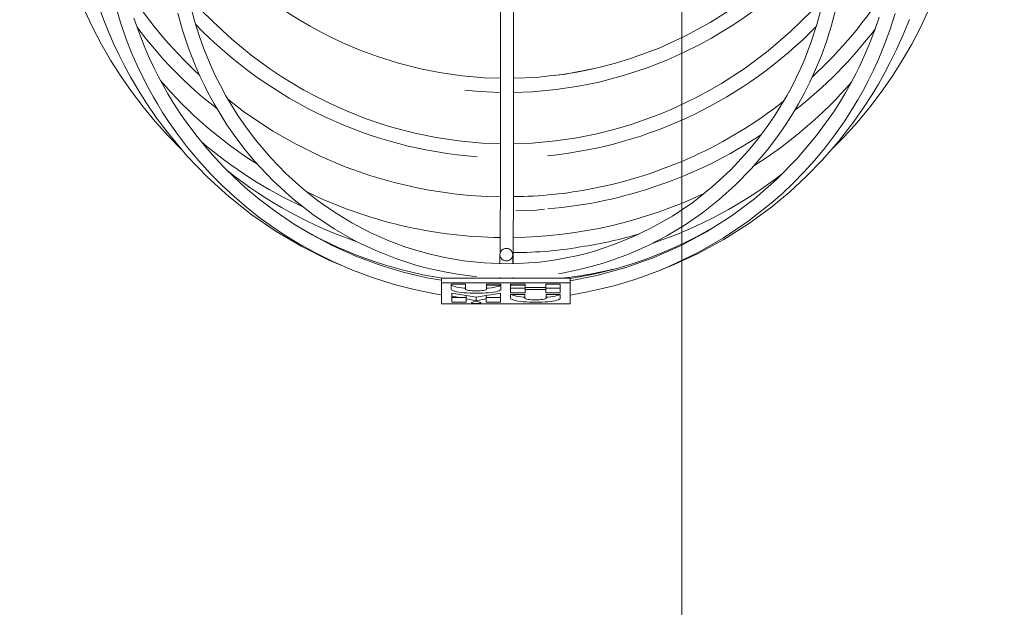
# Model space of a CAD drawing. Header units: millimetres. Extents: x -30 to 102382, y -31808 to 51594.
# Tile 32 of 172: x 36913 to 37325, y 21776 to 22022. Entities that reach past the tile are written whole.
import ezdxf

# ---------------------------------------------------------------- set-up
doc = ezdxf.new("R2010")
doc.units = ezdxf.units.MM
doc.header["$MEASUREMENT"] = 0
doc.linetypes.add('Wipeout_Contour', pattern=[1000, 0, -1000])
doc.layers.add('43 Sanitaartehnika.SA', color=7, linetype='Continuous')
doc.layers.add('47 Siseviimistlus_ põrand.SA', color=7, linetype='Continuous')

msp = doc.modelspace()

# ---------------------------------------------------------------- wipeouts: each hides what was drawn before it
at = {"color": 254, "linetype": 'Wipeout_Contour', "lineweight": 0, "ltscale": 333561.542875}
msp.add_wipeout([(37660, 20110), (37660, 22270.02), (35120, 22270.02), (35120, 22190.02), (34900, 22190.02), (34900, 21490.02), (35120, 21490.02), (35120, 20110)], dxfattribs=at).dxf.layer = '47 Siseviimistlus_ põrand.SA'

# ---------------------------------------------------------------- next in the draw order: hatches: boundary and pattern name
at = {"layer": '47 Siseviimistlus_ põrand.SA', "linetype": 'Continuous', "lineweight": 13}
h = msp.add_hatch(dxfattribs=at)
h.set_pattern_fill('80_Siseviim__ker_plaat_5_08', color=253, style=0, pattern_type=2)
h.set_pattern_definition([(90, (36390, 21490), (-800, 0), []), (180, (36390, 21490), (0, 800), [])])
h.paths.add_polyline_path([(37660, 20110), (37660, 22270.02), (35120, 22270.02), (35120, 22190.02), (34900, 22190.02), (34900, 21490.02), (35120, 21490.02), (35120, 20110)])

# ---------------------------------------------------------------- next in the draw order: linework, layer by layer
at = {"layer": '43 Sanitaartehnika.SA', "color": 8, "linetype": 'Continuous', "lineweight": 13}
for p, q in [((37137.33, 21998.32), (37138.24, 21998.44)), ((37114.39, 21922.56), (37114.39, 21923.41)), ((37119.83, 21923.42), (37119.83, 21922.58)), ((37121.2, 21924.28), (37119.97, 21924.27)), ((37089.95, 21913.52), (37089.95, 21902.9)), ((37143.28, 21913.6), (37090.44, 21913.6)), ((37119.92, 21913.83), (37119.92, 21913.6)), ((37143.78, 21911.57), (37143.78, 21913.52)), ((37143.28, 21911.65), (37090.44, 21911.65)), ((37094.05, 21911.06), (37094.05, 21908.98)), ((37100.04, 21911.06), (37094.05, 21911.06)), ((37099.31, 21909.47), (37100.03, 21909.42)), ((37100.03, 21909), (37100.04, 21911.06)), ((37100.03, 21910.95), (37100.03, 21911.06)), ((37100.03, 21909), (37100.03, 21910.95)), ((37108.83, 21909.41), (37109.6, 21909.47)), ((37108.85, 21911.06), (37108.85, 21909)), ((37114.83, 21911.06), (37108.85, 21911.06)), ((37108.85, 21910.67), (37114.43, 21910.48)), ((37114.83, 21909), (37114.83, 21911.06)), ((37114.83, 21910.95), (37114.83, 21911.06)), ((37119.1, 21911.06), (37118.89, 21910.88)), ((37118.89, 21911.06), (37118.89, 21907.46)), ((37124.92, 21911.06), (37118.89, 21911.06)), ((37118.89, 21910.43), (37124.92, 21910.58)), ((37118.89, 21909.41), (37124.92, 21909.41)), ((37124.92, 21909.77), (37124.92, 21911.06)), ((37124.92, 21909.77), (37124.92, 21911.06)), ((37124.92, 21908.81), (37124.92, 21910.77)), ((37124.92, 21910.77), (37124.92, 21910.77)), ((37124.92, 21909.41), (37124.92, 21910.77)), ((37133.66, 21909.77), (37124.92, 21909.77)), ((37124.92, 21907.46), (37124.92, 21909.41)), ((37124.92, 21908.81), (37133.66, 21908.81)), ((37124.92, 21907.46), (37124.92, 21908.81)), ((37133.66, 21911.06), (37133.66, 21909.77)), ((37139.68, 21911.06), (37133.66, 21911.06)), ((37133.66, 21908.81), (37133.66, 21909.77)), ((37133.66, 21909.41), (37139.68, 21909.41)), ((37133.66, 21908.81), (37133.66, 21907.46)), ((37139.68, 21907.46), (37139.68, 21911.06)), ((37139.68, 21909.41), (37139.68, 21911.06)), ((37139.68, 21907.46), (37139.68, 21909.41)), ((37143.78, 21902.9), (37143.78, 21911.57)), ((37094.27, 21907.29), (37094.27, 21903.53)), ((37104.43, 21905.6), (37094.27, 21907.29)), ((37094.27, 21905.48), (37100.26, 21905.48)), ((37100.26, 21904.9), (37100.26, 21906.3)), ((37100.26, 21905.48), (37100.26, 21906.3)), ((37100.26, 21903.53), (37100.26, 21905.48)), ((37100.26, 21904.9), (37104.43, 21904.1)), ((37100.26, 21903.53), (37100.26, 21904.9)), ((37114.61, 21907.29), (37104.43, 21905.6)), ((37104.43, 21904.1), (37104.43, 21905.6)), ((37104.43, 21904.1), (37108.62, 21904.9)), ((37108.62, 21904.9), (37108.62, 21906.3)), ((37108.62, 21905.48), (37114.61, 21905.48)), ((37108.62, 21904.9), (37108.62, 21903.53)), ((37114.61, 21903.53), (37114.61, 21907.29)), ((37114.61, 21905.48), (37114.61, 21907.29)), ((37114.61, 21903.53), (37114.61, 21905.48)), ((37118.89, 21907.46), (37124.92, 21907.46)), ((37118.89, 21906.73), (37118.89, 21905.23)), ((37124.88, 21906.73), (37118.89, 21906.73)), ((37124.16, 21905.7), (37124.88, 21905.65)), ((37124.88, 21905.23), (37124.88, 21906.73)), ((37124.88, 21905.23), (37124.88, 21906.73)), ((37133.66, 21907.46), (37139.68, 21907.46)), ((37133.69, 21906.73), (37133.69, 21905.23)), ((37139.68, 21906.73), (37133.69, 21906.73)), ((37133.69, 21905.64), (37134.44, 21905.7)), ((37139.68, 21905.23), (37139.68, 21906.73)), ((37143.28, 21902.82), (37090.44, 21902.82)), ((37094.27, 21903.53), (37100.26, 21903.53)), ((37102.62, 21903.47), (37102.67, 21903.49)), ((37103.52, 21903.7), (37104.44, 21903.94)), ((37104.44, 21903.94), (37105.36, 21903.7)), ((37106.21, 21903.49), (37106.26, 21903.47)), ((37108.62, 21903.53), (37114.61, 21903.53))]:
    msp.add_line(p, q, dxfattribs=at)
at = {"layer": '43 Sanitaartehnika.SA', "color": 8, "linetype": 'Continuous', "lineweight": 13, "flags": 128}
for points in [[(36980.81, 22066.12), (36983.54, 22062.58), (36990.36, 22054.67), (36997.37, 22047.38), (37004.52, 22040.7), (37011.76, 22034.62), (37019.05, 22029.11), (37026.4, 22024.13), (37030.69, 22021.46), (37034.98, 22018.95), (37039.27, 22016.62), (37043.65, 22014.38), (37049, 22011.86), (37055.49, 22009.1), (37063.14, 22006.24), (37071.93, 22003.47), (37081.82, 22000.96), (37089.94, 21999.39), (37098.6, 21998.16), (37107.77, 21997.36), (37114.65, 21997.16)], [(37138.24, 21998.44), (37142.3, 21998.98), (37146.63, 21999.71), (37151.47, 22000.66), (37156.87, 22001.9), (37162.81, 22003.48), (37169.07, 22005.4), (37181.01, 22009.82), (37192.09, 22014.88), (37202.33, 22020.44), (37211.9, 22026.5), (37220.91, 22033.02), (37229.35, 22039.97), (37237.34, 22047.39), (37245.2, 22055.63), (37252.85, 22064.72), (37253.26, 22065.25)], [(37253.12, 22055.75), (37246.6, 22048.39), (37238.86, 22040.61), (37231.02, 22033.59), (37223.12, 22027.25), (37215.19, 22021.57), (37211.24, 22018.97), (37207.31, 22016.53), (37202.98, 22014), (37197.74, 22011.14), (37191.53, 22008.04), (37184.3, 22004.8), (37176, 22001.54), (37166.56, 21998.43), (37155.98, 21995.62), (37147.29, 21993.84), (37137.95, 21992.44), (37127.97, 21991.53), (37120.09, 21991.28)], [(37114.53, 21924.23), (37114.54, 21926.92), (37114.55, 21932.34), (37114.57, 21938.64), (37114.58, 21945.82), (37114.6, 21953.87), (37114.61, 21962.78), (37114.62, 21972.52), (37114.63, 21983.08), (37114.64, 21994.42), (37114.66, 22006.49), (37114.67, 22019.24), (37114.68, 22032.64)], [(37089.95, 21906.71), (37087.35, 21907.09), (37078.49, 21908.89), (37070.2, 21911.01), (37060.64, 21914.02), (37051.97, 21917.29), (37044.16, 21920.71), (37037.18, 21924.18), (37030.17, 21928.07), (37024.14, 21931.78), (37018.81, 21935.35), (37013.55, 21939.18), (37008.34, 21943.29), (37003.2, 21947.69), (36998.14, 21952.39), (36993.19, 21957.38), (36988.38, 21962.67), (36983.71, 21968.26), (36979.49, 21973.78), (36976.03, 21978.68), (36973.25, 21982.92), (36971.07, 21986.45), (36969.38, 21989.34), (36967.46, 21992.78), (36965.21, 21997.09), (36962.75, 22002.18), (36960.29, 22007.78), (36957.88, 22013.91), (36955.57, 22020.56), (36953.09, 22028.98)], [(36984.04, 22031.53), (36984.4, 22031.11), (36989.24, 22025.86), (36994.19, 22020.86), (37002.17, 22013.54), (37010.3, 22006.88), (37018.49, 22000.91), (37023.14, 21997.82), (37027.78, 21994.93), (37032.4, 21992.24), (37037.17, 21989.65), (37043.03, 21986.71), (37050.14, 21983.51), (37058.49, 21980.22), (37068.07, 21977.03), (37078.85, 21974.17), (37087.67, 21972.37), (37097.06, 21970.98), (37106.98, 21970.08), (37114.62, 21969.85)], [(37120.06, 21969.85), (37127.85, 21970.08), (37137.59, 21970.97), (37146.65, 21972.31), (37155.01, 21973.99), (37162.6, 21975.88), (37169.35, 21977.88), (37175.25, 21979.88), (37181.06, 21982.08), (37186.38, 21984.31), (37191.65, 21986.72), (37196.86, 21989.31), (37202.01, 21992.09), (37207.08, 21995.05), (37216.98, 22001.47), (37226.64, 22008.68), (37236.06, 22016.72), (37245.15, 22025.6), (37249.95, 22030.96)], [(37049.18, 21918.51), (37042.8, 21921.16), (37031.56, 21926.78), (37020.82, 21933.12), (37010.63, 21940.12), (37001.01, 21947.73), (36992.01, 21955.9), (36983.42, 21964.82), (36975.11, 21974.74), (36970.58, 21980.81), (36966.53, 21986.71), (36962.99, 21992.3), (36959.93, 21997.55), (36957.29, 22002.4), (36955.03, 22006.85), (36952.74, 22011.69), (36950.74, 22016.25), (36948.61, 22021.5), (36946.43, 22027.42)], [(37104.58, 21914.35), (37102.78, 21914.49), (37096.58, 21915.29), (37091.16, 21916.22), (37086.6, 21917.19), (37082.85, 21918.1), (37079.22, 21919.1), (37070.78, 21921.83), (37062.43, 21925.14), (37054.31, 21929), (37044.97, 21934.26), (37036.1, 21940.18), (37027.58, 21946.86), (37019.49, 21954.26), (37011.84, 21962.41), (37007.77, 21967.31), (37003.87, 21972.43), (37000.18, 21977.74), (36997.12, 21982.54), (36994.79, 21986.5), (36993.43, 21988.96), (36992.19, 21991.29), (36990.71, 21994.21), (36989.02, 21997.74), (36987.16, 22001.92), (36984.07, 22009.77), (36981.54, 22017.35), (36979.58, 22024.39)], [(36984.9, 22027.61), (36986.59, 22021.2), (36988.5, 22015.08), (36990.51, 22009.49), (36992.84, 22003.76), (36995.15, 21998.66), (36997.42, 21994.09), (36999.72, 21989.85), (37002.02, 21985.92), (37004.69, 21981.68), (37008.02, 21976.82), (37012.07, 21971.43), (37018.35, 21964.01), (37024.85, 21957.31), (37031.46, 21951.35), (37038.13, 21946.04), (37045.12, 21941.16), (37052.47, 21936.7), (37060.07, 21932.72), (37067.62, 21929.36), (37075.03, 21926.59), (37079.2, 21925.25), (37084.67, 21923.72), (37091.36, 21922.19), (37099.11, 21920.87), (37107.77, 21919.96), (37117.11, 21919.63)], [(37117.11, 21919.63), (37124.3, 21919.82), (37130.94, 21920.36), (37136.91, 21921.13), (37142.11, 21922.04), (37146.46, 21922.97), (37150.05, 21923.85), (37153.56, 21924.82), (37161.71, 21927.48), (37169.76, 21930.7), (37177.58, 21934.45), (37186.56, 21939.56), (37195.08, 21945.31), (37203.26, 21951.8), (37211.02, 21958.97), (37218.35, 21966.87), (37222.24, 21971.61), (37225.97, 21976.57), (37229.46, 21981.67), (37232.29, 21986.18), (37234.44, 21989.87), (37235.68, 21992.13), (37236.91, 21994.45), (37238.36, 21997.34), (37240, 22000.82), (37241.8, 22004.93), (37244.72, 22012.47), (37247.07, 22019.64), (37248.88, 22026.25)], [(37120.12, 22025.94), (37120.1, 22012.63), (37120.09, 22000.01), (37120.08, 21988.12), (37120.07, 21977.02), (37120.06, 21966.75), (37120.04, 21957.33), (37120.03, 21948.8), (37120.02, 21941.16), (37120, 21934.43), (37119.99, 21928.61), (37119.98, 21924.84), (37119.96, 21921.59), (37119.96, 21919.71)], [(37254.84, 22025.61), (37253.04, 22018.89), (37251.03, 22012.55), (37248.94, 22006.76), (37246.51, 22000.84), (37244.1, 21995.58), (37241.73, 21990.86), (37239.34, 21986.48), (37236.94, 21982.4), (37234.1, 21977.91), (37230.56, 21972.79), (37226.27, 21967.14), (37219.72, 21959.47), (37212.96, 21952.58), (37206.11, 21946.44), (37199.18, 21940.98), (37191.91, 21935.95), (37184.28, 21931.35), (37176.4, 21927.25), (37168.59, 21923.8), (37160.93, 21920.95), (37157.24, 21919.76), (37152.56, 21918.42), (37146.95, 21917.04), (37140.49, 21915.75), (37138.9, 21915.52)], [(37279.76, 22024.21), (37277.55, 22017.3), (37275.25, 22011.06), (37272.95, 22005.48), (37270.71, 22000.55), (37268.52, 21996.11), (37266.36, 21992.04), (37264.2, 21988.2), (37261.59, 21983.87), (37258.4, 21978.96), (37254.58, 21973.54), (37250.34, 21968), (37245.99, 21962.79), (37241.57, 21957.9), (37237.1, 21953.33), (37232.6, 21949.06), (37227.97, 21944.99), (37218.21, 21937.3), (37207.82, 21930.3), (37196.83, 21924.02), (37185.36, 21918.56), (37181.55, 21916.97), (37177.79, 21915.51), (37174.08, 21914.16), (37170.42, 21912.93), (37166.82, 21911.8), (37162.61, 21910.59), (37157.35, 21909.24), (37151.07, 21907.86), (37143.83, 21906.57), (37143.78, 21906.56)], [(36961.26, 22022.25), (36963.23, 22016.55), (36965.51, 22010.69), (36967.66, 22005.72), (36969.59, 22001.62), (36971.23, 21998.36), (36972.51, 21995.93), (36973.74, 21993.69), (36975.44, 21990.73), (36977.84, 21986.78), (36980.9, 21982.08), (36984.19, 21977.41), (36987.64, 21972.85), (36991.27, 21968.41), (36995.05, 21964.09), (36999, 21959.9), (37003.13, 21955.82), (37007.92, 21951.43), (37013.61, 21946.65), (37020.28, 21941.57), (37028.03, 21936.31), (37035.76, 21931.67), (37044.42, 21927.13), (37054.06, 21922.81), (37064.7, 21918.86), (37073.96, 21916.08), (37083.88, 21913.74), (37089.95, 21912.71)], [(37143.78, 21912.55), (37145.82, 21912.87), (37150.81, 21913.82), (37154.92, 21914.72), (37166.72, 21917.94), (37178.49, 21922.1), (37189.91, 21927.15), (37200.82, 21932.99), (37211.17, 21939.57), (37220.91, 21946.83), (37230.12, 21954.85), (37238.81, 21963.66), (37246.92, 21973.24), (37254.38, 21983.63), (37256.96, 21987.67), (37259.18, 21991.38), (37260.97, 21994.55), (37262.37, 21997.16), (37263.51, 21999.36), (37264.86, 22002.09), (37266.76, 22006.18), (37268.93, 22011.26), (37271.13, 22016.97), (37273.09, 22022.72)], [(37285.76, 22021.71), (37283.07, 22015.11), (37280.39, 22009.17), (37277.78, 22003.87), (37275.25, 21999.09), (37272.8, 21994.78), (37270.11, 21990.33), (37266.74, 21985.13), (37262.62, 21979.24), (37256.05, 21970.78), (37249.33, 21963.07), (37242.54, 21956.09), (37235.55, 21949.62), (37228.16, 21943.49), (37218.43, 21936.34), (37208.15, 21929.8), (37197.37, 21923.93), (37186.12, 21918.77), (37182.05, 21917.18)], [(37153.86, 22001.21), (37141.9, 21998.94), (37138.23, 21998.53)], [(37137.31, 21998.43), (37129.75, 21997.57), (37120.04, 21997.21)], [(37114.64, 21991.29), (37105.87, 21991.59), (37099.7, 21992.2)], [(37000.58, 21988.39), (37007.15, 21983.25), (37019.42, 21975.1), (37029.11, 21969.58), (37039.18, 21964.61), (37049.6, 21960.22), (37060.33, 21956.44), (37065.22, 21954.96), (37070.1, 21953.62), (37074.96, 21952.43), (37079.79, 21951.37), (37084.73, 21950.43), (37089.49, 21949.66), (37095.16, 21948.9), (37101.72, 21948.23), (37109.13, 21947.76), (37114.58, 21947.64)], [(37133.1, 21942.4), (37129.68, 21942.06), (37121.01, 21941.79)], [(37114.4, 21919.73), (37114.4, 21919.82), (37114.39, 21922.56)], [(37119.83, 21922.58), (37119.84, 21920.55), (37119.84, 21919.7)], [(37114.44, 21913.6), (37114.44, 21913.74), (37114.43, 21913.82)], [(37094.05, 21910.93), (37094.18, 21910.68), (37094.43, 21910.49)], [(37094.05, 21908.98), (37094.18, 21908.72), (37094.43, 21908.53)], [(37094.43, 21910.49), (37094.97, 21910.25), (37095.53, 21910.07)], [(37094.43, 21908.53), (37094.97, 21908.29), (37095.53, 21908.12)], [(37095.53, 21910.07), (37096.4, 21909.87), (37097.2, 21909.73)], [(37097.2, 21909.73), (37098.34, 21909.57), (37099.31, 21909.47)], [(37100.38, 21908.72), (37100.1, 21908.87), (37100.03, 21909)], [(37101.33, 21908.49), (37100.74, 21908.61), (37100.38, 21908.72)], [(37102.73, 21908.34), (37101.89, 21908.41), (37101.33, 21908.49)], [(37107.55, 21908.49), (37106.81, 21908.39), (37106.14, 21908.33)], [(37108.5, 21908.72), (37108.03, 21908.58), (37107.55, 21908.49)], [(37108.85, 21909), (37108.74, 21908.84), (37108.5, 21908.72)], [(37109.6, 21909.47), (37110.83, 21909.61), (37111.71, 21909.73)], [(37111.71, 21909.73), (37112.71, 21909.92), (37113.37, 21910.08)], [(37113.37, 21910.08), (37114.05, 21910.3), (37114.45, 21910.49)], [(37113.37, 21908.12), (37114.05, 21908.35), (37114.45, 21908.53)], [(37114.45, 21910.49), (37114.76, 21910.74), (37114.83, 21910.95)], [(37114.45, 21908.53), (37114.76, 21908.79), (37114.83, 21909)], [(37099.3, 21905.48), (37096.76, 21905.71), (37094.27, 21906.08)], [(37095.53, 21908.12), (37096.4, 21907.92), (37097.2, 21907.78)], [(37097.2, 21907.78), (37098.34, 21907.62), (37099.31, 21907.52)], [(37099.31, 21907.52), (37100.65, 21907.41), (37101.77, 21907.35)], [(37101.77, 21907.35), (37103.26, 21907.31), (37104.45, 21907.3)], [(37104.45, 21908.28), (37103.46, 21908.29), (37102.73, 21908.34)], [(37106.14, 21908.33), (37105.21, 21908.29), (37104.45, 21908.28)], [(37104.45, 21907.3), (37105.97, 21907.32), (37107.14, 21907.36)], [(37107.14, 21907.36), (37108.55, 21907.44), (37109.6, 21907.52)], [(37109.6, 21907.52), (37110.83, 21907.66), (37111.71, 21907.78)], [(37111.71, 21907.78), (37112.71, 21907.96), (37113.37, 21908.12)], [(37118.89, 21905.23), (37119.01, 21904.96), (37119.28, 21904.76)], [(37119.28, 21906.72), (37119.81, 21906.48), (37120.37, 21906.31)], [(37119.28, 21904.76), (37119.81, 21904.53), (37120.37, 21904.35)], [(37120.37, 21906.31), (37121.24, 21906.11), (37122.04, 21905.96)], [(37120.37, 21904.35), (37121.24, 21904.15), (37122.04, 21904.01)], [(37122.04, 21905.96), (37123.18, 21905.81), (37124.16, 21905.7)], [(37125.23, 21904.95), (37124.95, 21905.11), (37124.88, 21905.23)], [(37126.17, 21904.72), (37125.58, 21904.84), (37125.23, 21904.95)], [(37127.58, 21904.57), (37126.74, 21904.64), (37126.17, 21904.72)], [(37129.29, 21904.51), (37128.31, 21904.53), (37127.58, 21904.57)], [(37130.98, 21904.56), (37130.06, 21904.52), (37129.29, 21904.51)], [(37132.39, 21904.72), (37131.65, 21904.62), (37130.98, 21904.56)], [(37133.34, 21904.95), (37132.87, 21904.81), (37132.39, 21904.72)], [(37133.69, 21905.23), (37133.58, 21905.07), (37133.34, 21904.95)], [(37134.44, 21905.7), (37135.67, 21905.84), (37136.56, 21905.97)], [(37136.56, 21905.97), (37137.55, 21906.15), (37138.21, 21906.31)], [(37136.56, 21904.01), (37137.55, 21904.2), (37138.21, 21904.36)], [(37138.21, 21906.31), (37138.89, 21906.53), (37139.29, 21906.72)], [(37138.21, 21904.36), (37138.89, 21904.58), (37139.29, 21904.77)], [(37139.29, 21904.77), (37139.6, 21905.02), (37139.68, 21905.23)], [(37102.49, 21903.35), (37102.53, 21903.42), (37102.62, 21903.47)], [(37105.36, 21903.7), (37106.01, 21903.54), (37106.21, 21903.49)], [(37106.26, 21903.47), (37106.36, 21903.4), (37106.39, 21903.35)], [(37122.04, 21904.01), (37123.18, 21903.85), (37124.16, 21903.75)], [(37124.16, 21903.75), (37125.5, 21903.65), (37126.62, 21903.59)], [(37126.62, 21903.59), (37128.1, 21903.54), (37129.29, 21903.53)], [(37129.29, 21903.53), (37130.81, 21903.55), (37131.98, 21903.59)], [(37131.98, 21903.59), (37133.39, 21903.67), (37134.44, 21903.75)], [(37134.44, 21903.75), (37135.67, 21903.89), (37136.56, 21904.01)]]:
    msp.add_lwpolyline(points, dxfattribs=at)
at = {"layer": '43 Sanitaartehnika.SA', "color": 8, "linetype": 'Continuous', "lineweight": 13}
for centre, radius, start, end in [((37111.58, 22101.65), 187.11, 148.8398, 225.8822), ((37122.82, 22101.51), 187.01, 314.0481, 31.2292), ((37106.23, 22127.9), 174.74, 211.618, 227.6882), ((37117.63, 22136.08), 188.12, 312.6468, 327.6394), ((37118.62, 22146.54), 182.72, 223.9421, 265.6914), ((37100.92, 22120.57), 171.87, 216.3408, 232.3792), ((37116.09, 22146.56), 182.71, 275.7275, 315.6926), ((37125.31, 22128.52), 183.32, 307.81, 322.8368), ((37107.44, 22111.96), 177.89, 220.5923, 237.8968), ((37121.61, 22117.45), 185.55, 302.2405, 318.9352), ((37117.95, 22134.03), 186.31, 280.8822, 308.1688), ((37108.68, 22109.9), 183.3, 229.3891, 245.266), ((37117.94, 22134.09), 192.27, 274.9132, 303.3533), ((37114.28, 22101.69), 182.93, 231.4658, 251.1726), ((37118.68, 22104.61), 186.2, 288.7533, 307.6652), ((37116.71, 22121.5), 190.89, 244.1768, 269.3501), ((37118.98, 22121.11), 173.42, 270.3475, 281.367), ((37117.85, 22122), 191.38, 270.6416, 295.3525), ((37116.32, 22081.68), 170.09, 238.8519, 261.2032), ((37118.03, 22080.89), 169.34, 278.7359, 300.3737), ((37123.21, 22098.42), 173.51, 278.8198, 286.5923), ((37117.03, 21923.41), 2.61, 88.1879, 271.7822), ((37117.19, 21923.41), 2.61, 268.1879, 91.7822), ((37121.29, 22079.53), 155.19, 269.5135, 280.5764), ((37125.05, 22063.54), 150.68, 275.7308, 284.0075), ((37090.32, 21912.79), 0.824, 81.5998, 117.0258), ((37143.4, 21912.79), 0.824, 62.9715, 98.4009), ((37090.32, 21910.84), 0.824, 81.5998, 117.0258), ((37143.4, 21910.84), 0.824, 62.9715, 98.4009), ((37090.32, 21903.64), 0.824, 242.9732, 278.3999), ((37103.92, 21906), 3.01, 241.5328, 279.8404), ((37107.97, 21884.6), 19.61, 103.1207, 105.6741), ((37104.87, 21906.48), 3.48, 262.828, 295.7919), ((37143.4, 21903.64), 0.824, 261.6008, 297.0241)]:
    msp.add_arc(centre, radius, start, end, dxfattribs=at)

doc.saveas('drawing.dxf')
